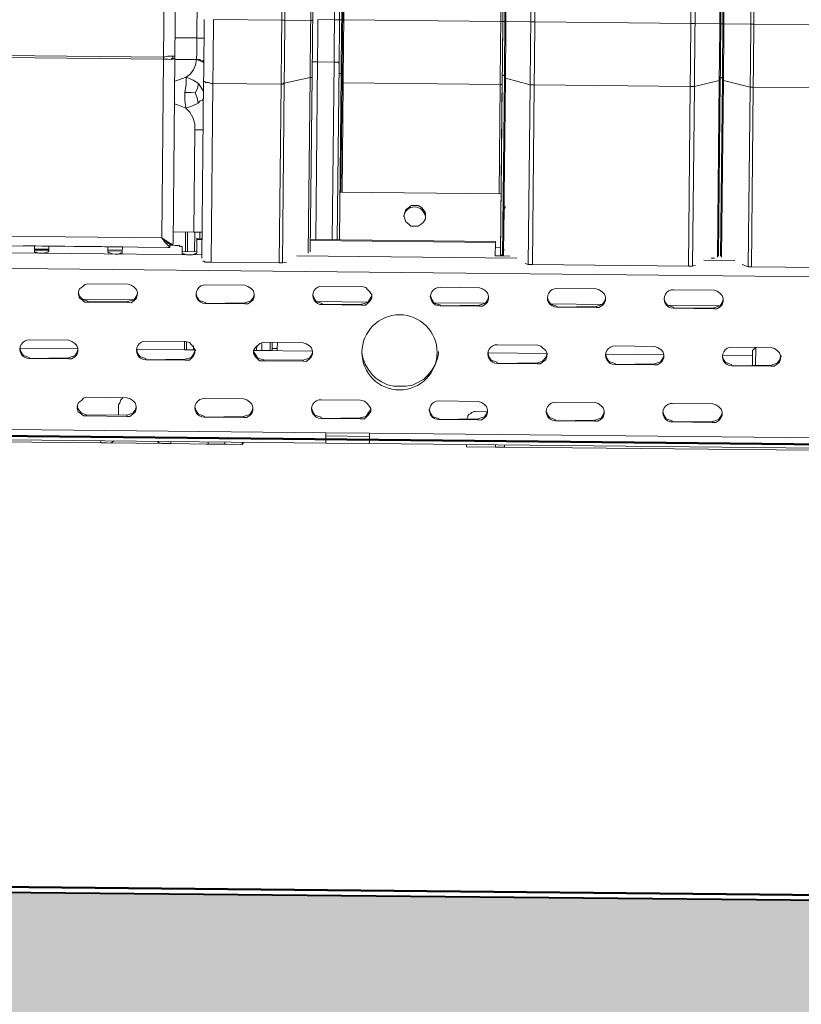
# Model space of a CAD drawing. Header units: metres. Extents: x 779 to 7046, y -512 to 9570.
# Tile 131 of 256: x 2477.44 to 2477.707, y -218.694 to -218.358. Entities that reach past the tile are written whole.
import ezdxf

# ---------------------------------------------------------------- set-up
doc = ezdxf.new("R2010")
doc.units = ezdxf.units.M
doc.linetypes.add('CIĄGłA', pattern=[0])
doc.layers.add('BK_Beton', color=2, linetype='Continuous', lineweight=15)
doc.layers.add('PDF _Geometria', color=7, linetype='Continuous')

# ---------------------------------------------------------------- blocks, each defined once
blk = doc.blocks.new('ADBLUE HELIX 6000')
at = {"layer": 'PDF _Geometria', "lineweight": 9}
for points in [[(72403.49, 10981.95), (72403.49, 10449.3), (72456.75, 10449.3), (72456.75, 10446.83), (72456.75, 10444.02), (72456.75, 10441.2), (72456.75, 10438.38), (72456.75, 10435.91), (72456.75, 10433.1), (72456.75, 10430.26), (72456.75, 10427.79), (72403.49, 10427.79), (72403.49, 10366.41), (72403.15, 10366.41), (72402.79, 10366.41), (72402.45, 10366.41), (72402.09, 10366.41), (72402.09, 10427.79), (72393.62, 10429.92), (72393.62, 10432.39), (72393.62, 10434.85), (72393.62, 10437.32), (72393.62, 10439.43), (72393.62, 10441.91), (72393.62, 10444.38), (72393.62, 10446.83), (72393.62, 10449.3), (72393.27, 10449.3), (72392.92, 10449.3), (72392.56, 10449.3), (72392.56, 10981.95)], [(72478.27, 10981.95), (72478.27, 10449.3), (72478.27, 10446.83), (72478.27, 10444.02), (72478.27, 10441.2), (72478.27, 10438.38), (72478.27, 10435.91), (72478.27, 10433.1), (72478.27, 10430.26), (72478.27, 10427.79), (72501.55, 10427.79), (72501.55, 10430.26), (72501.55, 10433.1), (72501.55, 10435.91), (72501.55, 10438.38), (72501.55, 10441.2), (72501.55, 10444.02), (72501.55, 10446.83), (72501.55, 10449.3), (72478.27, 10449.3), (72477.92, 10449.3), (72477.58, 10449.3), (72477.22, 10449.3), (72477.22, 10981.95)], [(72468.05, 10981.95), (72468.05, 10449.3), (72467.7, 10449.3), (72467.7, 10981.95)], [(72466.99, 10369.93), (72466.99, 10430.26), (72466.99, 10432.74), (72466.99, 10434.85), (72466.99, 10437.32), (72466.99, 10439.79), (72466.99, 10442.27), (72466.99, 10444.72), (72466.99, 10447.19), (72466.99, 10449.3), (72466.99, 10981.95), (72466.99, 10982.65), (72466.99, 10983.37), (72466.99, 10984.07), (72466.99, 10985.12), (72466.99, 10985.83), (72466.99, 10986.53), (72466.99, 10987.25), (72466.99, 10987.94), (72466.99, 12349.88)], [(72318.14, 10981.6), (72318.14, 10448.95), (72317.78, 10448.95), (72317.43, 10448.95), (72317.08, 10448.95), (72317.08, 10446.13), (72317.08, 10443.31), (72317.08, 10440.84), (72317.08, 10438.01), (72317.08, 10435.21), (72317.08, 10432.74), (72317.08, 10429.92), (72317.08, 10427.08), (72293.79, 10427.08), (72293.79, 10366.07), (72293.08, 10366.07), (72292.38, 10366.07), (72292.03, 10366.07), (72291.68, 10366.07), (72291.33, 10366.41), (72290.97, 10366.41)], [(72326.95, 10981.6), (72326.95, 10448.95), (72318.14, 10448.95), (72318.14, 10446.13), (72318.14, 10443.67), (72318.14, 10440.84), (72318.14, 10438.01), (72318.14, 10435.21), (72318.14, 10432.74), (72318.14, 10429.92), (72318.14, 10427.44), (72317.78, 10427.44), (72317.78, 10427.08), (72317.43, 10427.08), (72317.08, 10427.08), (72317.08, 10366.07), (72293.79, 10366.07)], [(72327.64, 10981.6), (72327.64, 10448.95), (72327.31, 10448.95), (72326.95, 10448.95), (72326.95, 10446.49), (72326.95, 10444.02), (72326.95, 10441.55), (72326.95, 10439.09), (72326.95, 10436.61), (72326.95, 10434.14), (72326.95, 10432.02), (72326.95, 10429.56), (72318.14, 10427.44), (72318.14, 10366.07), (72317.78, 10366.07), (72317.43, 10366.07), (72317.08, 10366.07)], [(72393.27, 11230.64), (72393.27, 10987.94), (72393.27, 10987.25), (72393.27, 10986.53), (72393.27, 10985.83), (72393.27, 10985.12), (72393.27, 10984.07), (72393.27, 10983.37), (72393.27, 10982.65), (72393.27, 10981.95), (72393.27, 10449.3), (72393.27, 10447.19), (72393.27, 10444.72), (72393.27, 10442.27), (72393.27, 10439.79), (72393.27, 10437.32), (72393.27, 10434.85), (72393.27, 10432.74), (72393.27, 10430.26), (72393.27, 10369.23), (72392.92, 10369.23), (72392.56, 10369.23), (72392.56, 10369.59), (72392.92, 10369.59)], [(72276.87, 10435.91), (72276.87, 10981.95), (72278.27, 10981.95), (72279.68, 10981.95), (72280.74, 10981.6), (72280.74, 10436.27)], [(72290.61, 10448.95), (72290.61, 10446.49), (72290.61, 10443.67), (72290.61, 10441.2), (72290.61, 10438.38), (72290.61, 10435.91), (72290.61, 10433.1), (72290.61, 10430.6), (72290.61, 10427.79), (72290.97, 10427.79), (72291.33, 10427.44), (72291.68, 10427.44), (72292.03, 10427.44), (72292.38, 10427.44), (72293.08, 10427.08), (72293.79, 10427.08), (72293.79, 10429.92), (72293.79, 10432.74), (72293.79, 10435.21), (72293.79, 10438.01), (72293.79, 10440.84), (72293.79, 10443.31), (72293.79, 10446.13), (72293.79, 10448.95), (72317.08, 10448.95), (72317.08, 10981.6)], [(72468.05, 10369.59), (72468.05, 10429.92), (72467.7, 10430.26), (72467.7, 10432.74), (72467.7, 10435.21), (72467.7, 10437.32), (72467.7, 10439.79), (72467.7, 10442.27), (72467.7, 10444.72), (72467.7, 10447.19), (72467.7, 10449.3), (72467.34, 10449.3), (72466.99, 10449.3), (72466.64, 10449.3), (72466.64, 10446.83), (72466.64, 10444.38), (72466.64, 10441.91), (72466.64, 10439.43), (72466.64, 10437.32), (72466.64, 10434.85), (72466.64, 10432.39), (72466.64, 10429.92), (72458.18, 10427.79), (72458.18, 10366.41), (72457.82, 10366.41), (72457.46, 10366.41), (72457.1, 10366.41), (72456.75, 10366.41), (72456.75, 10427.79), (72457.1, 10427.79), (72457.46, 10427.79), (72457.82, 10427.79), (72458.18, 10427.79), (72458.18, 10430.6), (72458.18, 10433.1), (72458.18, 10435.91), (72458.18, 10438.73), (72458.18, 10441.2), (72458.18, 10444.02), (72458.18, 10446.83), (72458.18, 10449.3), (72466.64, 10449.3), (72466.64, 10981.95)], [(72458.18, 10981.95), (72458.18, 10449.3), (72457.82, 10449.3), (72457.46, 10449.3), (72457.1, 10449.3), (72456.75, 10449.3), (72456.75, 10981.95)], [(72402.09, 10981.95), (72402.09, 10449.3), (72393.62, 10449.3), (72393.62, 10981.95)], [(72392.56, 10883.88), (72392.56, 10862.38), (72390.81, 10862.38), (72390.81, 10844.39), (72392.56, 10844.39), (72392.56, 10449.3), (72392.56, 10447.19), (72392.56, 10444.72), (72392.56, 10442.27), (72392.56, 10440.13), (72392.56, 10437.68), (72392.56, 10435.21), (72392.56, 10433.1), (72392.56, 10430.6), (72392.56, 10369.23)], [(72338.25, 10791.82), (72338.25, 10449.3), (72391.85, 10449.3), (72391.85, 10844.39)], [(72392.56, 10844.39), (72392.56, 10449.3), (72392.2, 10449.3), (72391.85, 10449.3), (72391.85, 10446.83), (72391.85, 10444.02), (72391.85, 10441.2), (72391.85, 10438.73), (72391.85, 10435.91), (72391.85, 10433.1), (72391.85, 10430.6), (72391.85, 10427.79), (72391.85, 10390.4)], [(72335.07, 10794.64), (72335.07, 10449.3), (72329.43, 10449.3), (72329.43, 10447.54), (72329.43, 10445.78), (72329.43, 10444.02), (72329.43, 10442.27), (72329.43, 10440.48), (72329.43, 10438.38), (72329.43, 10436.61), (72329.43, 10434.85), (72329.43, 10374.18)], [(72336.82, 10793.24), (72336.82, 10449.3), (72337.18, 10449.3), (72337.53, 10449.3), (72337.89, 10449.3), (72337.89, 10792.18)], [(72337.53, 10374.18), (72337.53, 10430.6), (72337.53, 10433.1), (72337.53, 10435.21), (72337.53, 10437.68), (72337.53, 10440.13), (72337.53, 10442.27), (72337.53, 10444.72), (72337.53, 10447.19), (72337.53, 10449.3), (72337.53, 10792.18)], [(72290.61, 10434.49), (72290.27, 10434.85), (72289.56, 10434.85), (72289.21, 10435.21), (72288.52, 10435.21), (72288.15, 10435.21), (72288.15, 10437.68), (72288.15, 10440.13), (72288.15, 10442.6), (72288.15, 10468.35), (72288.15, 10470.83), (72288.15, 10473.65), (72288.15, 10475.77), (72288.15, 10476.12), (72287.81, 10477.88), (72287.09, 10479.29), (72286.04, 10480.7), (72284.62, 10481.76), (72286.73, 10482.47), (72288.85, 10483.87), (72289.56, 10484.59), (72290.27, 10485.3), (72290.61, 10485.99)], [(72327.64, 10448.95), (72327.64, 10446.49), (72327.64, 10444.02), (72327.64, 10441.91), (72327.64, 10439.43), (72327.64, 10436.96), (72327.64, 10434.49), (72327.64, 10432.02), (72327.64, 10429.92), (72327.64, 10429.56), (72327.31, 10429.56), (72326.95, 10429.56), (72326.95, 10369.59)], [(72336.82, 10434.49), (72336.82, 10436.27), (72336.82, 10438.38), (72336.82, 10440.13), (72336.82, 10441.91), (72336.82, 10443.67), (72336.82, 10445.78), (72336.82, 10447.54), (72336.82, 10449.3), (72336.46, 10449.3), (72336.13, 10449.3), (72335.77, 10449.3), (72335.42, 10449.3), (72335.07, 10449.3), (72335.07, 10447.54), (72335.07, 10445.78), (72335.07, 10444.02), (72335.07, 10442.27), (72335.07, 10440.48), (72335.07, 10438.38), (72335.07, 10436.61), (72335.07, 10434.85), (72335.42, 10434.85), (72335.77, 10434.85), (72336.13, 10434.85), (72336.46, 10434.85), (72336.82, 10434.49), (72336.82, 10374.18)], [(72338.25, 10390.4), (72338.25, 10427.79), (72338.25, 10430.6), (72338.25, 10433.1), (72338.25, 10435.91), (72338.25, 10438.73), (72338.25, 10441.2), (72338.25, 10444.02), (72338.25, 10446.83), (72338.25, 10449.3), (72337.89, 10449.3), (72337.89, 10446.83), (72337.89, 10444.02), (72337.89, 10441.2), (72337.89, 10438.73), (72337.89, 10435.91), (72337.89, 10433.43), (72337.89, 10430.6), (72337.89, 10428.13), (72337.89, 10427.79), (72338.25, 10427.79), (72391.85, 10427.79), (72392.2, 10427.79), (72392.56, 10427.79), (72392.56, 10428.13), (72392.56, 10430.6), (72392.56, 10433.43), (72392.56, 10435.91), (72392.56, 10438.73), (72392.56, 10441.2), (72392.56, 10444.02), (72392.56, 10446.83), (72392.56, 10449.3), (72392.56, 10447.19), (72392.56, 10444.72), (72392.56, 10442.6), (72392.56, 10440.13), (72392.56, 10438.01), (72392.56, 10435.55), (72392.56, 10433.43), (72392.56, 10430.96), (72392.92, 10430.96), (72393.27, 10430.6)], [(72392.56, 10449.3), (72392.56, 10449.3)], [(72392.56, 10449.3), (72392.56, 10449.3)], [(72504.75, 10449.3), (72504.75, 10446.83), (72504.75, 10444.02), (72504.75, 10441.55), (72504.75, 10438.73), (72504.75, 10436.27), (72504.75, 10433.78), (72504.75, 10430.96), (72504.75, 10428.49), (72504.75, 10428.13), (72504.39, 10428.13), (72504.03, 10428.13), (72503.68, 10427.79), (72503.32, 10427.79), (72502.61, 10427.79), (72502.26, 10427.79), (72501.55, 10427.79), (72501.55, 10366.41), (72478.27, 10366.41)], [(72280.74, 10442.6), (72288.15, 10442.6), (72288.52, 10442.6), (72289.21, 10442.6), (72289.56, 10442.6), (72290.27, 10442.6), (72290.61, 10442.6)], [(72280.03, 10435.55), (72279.68, 10435.55), (72278.99, 10435.21), (72277.92, 10435.21), (72276.87, 10435.21), (71660.98, 10435.21), (71659.57, 10435.21), (71658.16, 10435.21), (71657.45, 10435.55), (71657.1, 10435.55), (71657.1, 10372.06), (71657.8, 10372.06), (71658.16, 10372.06), (71658.51, 10372.41), (71658.85, 10372.41), (71659.93, 10373.13), (71660.27, 10373.46)], [(72277.92, 10373.46), (72278.63, 10372.77), (72279.35, 10372.41), (72279.68, 10372.06), (72280.03, 10372.06), (72280.39, 10372.06), (72280.74, 10372.06), (72280.74, 10435.55), (72280.74, 10436.27), (72279.68, 10436.27), (72278.27, 10436.27), (72276.87, 10435.91), (71660.98, 10435.91), (71660.98, 10435.55), (71660.98, 10435.21), (71660.98, 10374.18), (71660.62, 10373.82), (71659.21, 10373.13), (71658.16, 10372.41), (71657.45, 10372.06), (71657.8, 10372.06), (71657.45, 10372.06)], [(72280.03, 10436.27), (72280.03, 10435.55), (72280.74, 10435.55), (72279.68, 10435.21), (72278.27, 10435.21), (72276.87, 10435.21), (72276.87, 10435.55), (72276.87, 10435.91), (72277.21, 10435.91)], [(72277.56, 10435.21), (72276.87, 10435.21), (72276.87, 10374.18), (72278.63, 10373.13), (72279.68, 10372.41), (72280.39, 10372.06), (72280.74, 10372.06), (72280.03, 10372.06)], [(72288.15, 10435.21), (72280.74, 10435.21)], [(72290.61, 10434.14), (72290.27, 10434.49), (72289.21, 10434.85), (72288.15, 10435.21), (72287.81, 10433.43), (72287.09, 10431.66), (72286.04, 10430.26), (72284.62, 10429.2), (72287.09, 10428.13), (72288.85, 10427.08), (72288.52, 10425.33), (72287.81, 10423.91), (72288.52, 10422.14), (72288.85, 10420.39), (72289.56, 10421.1), (72290.27, 10421.43), (72290.61, 10422.14)], [(72288.15, 10435.21), (72288.15, 10435.21)], [(72327.64, 10434.49), (72327.64, 10434.85), (72328, 10434.85), (72328.36, 10434.85), (72328.72, 10434.85), (72329.07, 10434.85), (72329.43, 10434.85), (72335.07, 10434.85), (72335.07, 10374.18)], [(72280.74, 10427.79), (72281.82, 10428.13), (72284.62, 10429.2), (72284.62, 10426.74), (72284.27, 10423.91), (72286.38, 10423.91), (72287.81, 10423.91)], [(72327.64, 10429.92), (72327.64, 10369.93)], [(72336.82, 10430.96), (72337.18, 10430.96), (72337.53, 10430.96), (72337.53, 10430.6)], [(72392.56, 10428.13), (72392.56, 10390.4), (72337.53, 10390.4)], [(72337.53, 10428.13), (72337.89, 10428.13), (72337.89, 10390.4)], [(72392.56, 10430.96), (72392.56, 10369.93), (72392.56, 10369.59), (72392.92, 10369.59), (72393.27, 10369.59)], [(72392.56, 10430.6), (72392.56, 10430.6)], [(72392.56, 10428.13), (72392.56, 10428.13)], [(72393.27, 10430.26), (72393.27, 10429.92), (72393.62, 10429.92), (72393.62, 10369.23), (72395.74, 10369.23)], [(72466.99, 10430.26), (72466.99, 10429.92), (72466.64, 10429.92), (72466.64, 10369.59)], [(72466.99, 10430.6), (72467.34, 10430.96), (72467.7, 10430.96)], [(72467.7, 10430.26), (72467.7, 10369.93)], [(72288.85, 10427.08), (72289.56, 10426.02), (72290.27, 10424.96), (72290.61, 10424.26)], [(72290.61, 10427.79), (72290.61, 10367.47)], [(72284.27, 10423.91), (72284.27, 10421.43), (72284.62, 10418.62), (72281.82, 10419.67), (72280.74, 10420.03)], [(72290.61, 10376.28), (72290.27, 10376.28), (72289.91, 10376.28), (72289.56, 10376.28), (72288.85, 10376.28), (72288.52, 10376.28), (72287.81, 10376.28), (72287.81, 10411.22), (72287.81, 10413.33), (72287.09, 10415.44), (72286.04, 10417.21), (72284.62, 10418.62), (72286.73, 10419.32), (72288.85, 10420.39)], [(72287.81, 10411.22), (72288.85, 10411.22), (72289.91, 10411.22), (72290.61, 10411.22)], [(72393.62, 10371.35), (72393.62, 10385.1), (72393.98, 10385.81), (72393.98, 10386.17)], [(72393.62, 10385.1), (72393.62, 10385.1)], [(72280.74, 10376.28), (72287.81, 10376.28)], [(72284.98, 10376.28), (72284.98, 10369.59)], [(72285.68, 10376.28), (72285.68, 10369.59)], [(72288.15, 10376.28), (72288.15, 10369.59)], [(72289.91, 10376.28), (72289.91, 10374.18)], [(72501.55, 10363.24), (71656.04, 10363.24)], [(72233.83, 10371), (72233.83, 10371)], [(72253.93, 10371), (72253.93, 10371)], [(72277.56, 10373.46), (72278.27, 10373.13), (72278.99, 10372.41), (72279.68, 10372.06), (72280.03, 10372.06), (72280.39, 10372.06)], [(72278.27, 10371), (72278.63, 10371), (72278.99, 10371), (72279.35, 10371), (72279.68, 10371), (72279.68, 10372.06), (72279.68, 10371)], [(72290.61, 10374.18), (72288.85, 10374.18), (72288.85, 10373.82), (72288.85, 10369.23), (72288.52, 10368.88), (72288.15, 10368.88), (72287.44, 10368.54), (72286.38, 10368.54), (72285.34, 10368.54), (72284.62, 10368.88), (72283.91, 10368.88), (72283.91, 10369.23), (72283.91, 10371), (72283.91, 10371.35), (72283.57, 10371.35), (72283.21, 10371.35), (72282.86, 10371.71), (72282.52, 10371.71), (72281.82, 10371.71), (72281.44, 10371.71), (72280.74, 10371.71), (72279.68, 10371.71)], [(72279.68, 10372.06), (72279.68, 10372.06)], [(72279.68, 10371), (72279.68, 10371)], [(72279.68, 10371), (72279.68, 10371)], [(72280.03, 10372.06), (72280.03, 10372.06)], [(72280.74, 10372.06), (72280.74, 10372.06)], [(72280.74, 10372.06), (72280.74, 10372.06)], [(72288.85, 10373.82), (72290.61, 10373.82)], [(72393.98, 10371.35), (72393.62, 10371.35), (72393.62, 10371), (72393.62, 10370.66), (72393.62, 10370.29), (72393.62, 10369.93), (72393.62, 10369.59), (72393.62, 10369.23), (72390.81, 10369.23), (72390.81, 10373.82), (72390.81, 10374.18), (72327.64, 10374.18)], [(72327.64, 10373.82), (72390.81, 10373.82)], [(72392.56, 10372.06), (72390.81, 10372.06)], [(71656.39, 10368.54), (72290.61, 10368.54)], [(72238.4, 10369.59), (72233.49, 10369.59)], [(72233.83, 10369.93), (72238.4, 10369.93)], [(72238.4, 10369.93), (72233.83, 10369.93)], [(72233.83, 10369.93), (72233.83, 10369.93)], [(72263.46, 10369.59), (72258.51, 10369.59)], [(72288.85, 10369.59), (72283.91, 10369.59)], [(72323.07, 10368.54), (72398.2, 10368.54)], [(72462.06, 10368.54), (72472.63, 10368.54)], [(72464.53, 10369.23), (72465.59, 10369.23)], [(72465.59, 10369.23), (72465.59, 10369.23)], [(72318.14, 10366.07), (72319.55, 10366.41)], [(72401.02, 10366.77), (72402.09, 10366.41)], [(72403.49, 10366.41), (72456.75, 10366.41)], [(72458.18, 10366.41), (72459.23, 10366.77)], [(72475.1, 10367.13), (72477.22, 10366.41)], [(72248.65, 10355.12), (72249.01, 10354.07), (72250.04, 10353.01), (72250.76, 10352.67), (72251.83, 10352.31), (72251.83, 10351.97)], [(72268.74, 10355.12), (72268.39, 10354.07), (72267.68, 10353.01), (72266.64, 10352.67), (72265.56, 10352.31), (72265.56, 10351.97)], [(72308.61, 10355.12), (72308.26, 10354.07), (72307.55, 10353.01), (72306.48, 10352.67), (72305.43, 10352.31), (72305.43, 10351.97)], [(72348.81, 10355.12), (72348.11, 10354.07), (72347.42, 10353.01), (72346.71, 10352.67), (72345.3, 10352.31), (72345.3, 10351.97)], [(72388.68, 10355.12), (72388.33, 10354.07), (72387.64, 10353.01), (72386.57, 10352.67), (72385.5, 10352.31), (72385.5, 10351.97)], [(72428.55, 10355.12), (72428.19, 10354.07), (72427.48, 10353.01), (72426.42, 10352.67), (72425.37, 10352.31), (72425.37, 10351.97)], [(72468.76, 10355.12), (72468.4, 10354.07), (72467.7, 10353.01), (72466.64, 10352.67), (72465.59, 10352.31), (72465.59, 10351.97)], [(72250.04, 10353.01), (72267.34, 10353.01)], [(72251.83, 10352.31), (72265.56, 10352.31)], [(72330.11, 10353.01), (72347.06, 10353.01)], [(72370.33, 10353.01), (72387.28, 10353.01)], [(72410.19, 10353.01), (72427.13, 10353.01)], [(72450.06, 10353.01), (72467.34, 10353.01)], [(72284.98, 10338.9), (72284.98, 10336.09), (72285.34, 10336.09), (72285.68, 10336.09)], [(72285.68, 10338.9), (72285.68, 10336.09), (72288.15, 10336.09), (72288.52, 10336.09)], [(72288.15, 10337.49), (72288.15, 10336.09)], [(72309.66, 10337.84), (72309.66, 10336.09), (72310.02, 10336.09), (72310.38, 10336.09), (72310.73, 10336.09), (72311.08, 10336.09), (72311.44, 10336.09), (72314.25, 10336.09), (72314.6, 10336.09), (72314.96, 10336.09)], [(72311.44, 10338.54), (72311.44, 10336.09)], [(72314.25, 10338.9), (72314.25, 10336.09)], [(72314.96, 10338.9), (72314.96, 10336.09), (72314.96, 10336.43), (72314.96, 10336.79), (72315.65, 10336.79), (72316.01, 10336.79), (72316.37, 10336.79), (72316.72, 10336.79), (72316.72, 10338.9)], [(72480.05, 10332.91), (72480.05, 10333.62), (72480.05, 10335.02), (72480.05, 10336.43), (72480.05, 10337.49), (72480.05, 10338.2), (72480.05, 10338.9), (72478.97, 10337.84), (72478.97, 10337.15), (72478.97, 10336.43), (72478.97, 10335.02), (72478.97, 10333.97), (72478.97, 10332.91)], [(72312.12, 10332.55), (72312.12, 10332.91), (72310.73, 10333.26), (72310.02, 10333.62), (72309.31, 10334.66), (72308.61, 10335.73), (72308.61, 10336.09), (72328.72, 10336.09), (72328.72, 10335.73), (72328.36, 10334.66), (72327.64, 10333.62), (72326.6, 10333.26), (72325.54, 10332.91), (72325.54, 10332.55)], [(72309.31, 10336.09), (72309.66, 10336.09), (72308.61, 10336.09)], [(72316.72, 10336.79), (72316.72, 10336.43), (72316.72, 10336.09)], [(72371.75, 10336.43), (72371.75, 10335.73), (72371.39, 10333.97), (72370.69, 10331.84), (72369.64, 10330.09), (72368.22, 10328.32), (72366.8, 10326.91), (72365.05, 10325.85), (72362.94, 10324.81), (72360.81, 10324.44), (72358.7, 10324.44), (72356.59, 10324.44), (72354.46, 10324.81), (72352.35, 10325.85), (72350.6, 10326.91), (72349.17, 10328.32), (72347.77, 10330.09), (72346.71, 10331.84), (72345.99, 10333.97), (72345.63, 10335.73), (72345.63, 10336.43)], [(72488.86, 10336.09), (72488.5, 10335.73), (72488.16, 10334.66), (72487.44, 10333.62), (72486.39, 10333.26), (72485.33, 10332.91), (72485.33, 10332.55)], [(72312.12, 10332.91), (72325.54, 10332.91)], [(72262.75, 10313.49), (72262.75, 10315.99), (72262.75, 10317.03), (72263.1, 10317.74), (72263.46, 10318.79), (72264.16, 10319.5)], [(72248.65, 10316.32), (72249.01, 10315.28), (72250.04, 10314.21), (72250.76, 10313.85), (72251.83, 10313.49), (72251.83, 10313.14)], [(72268.74, 10316.32), (72268.39, 10315.28), (72267.68, 10314.21), (72266.64, 10313.85), (72265.56, 10313.49), (72265.56, 10313.14)], [(72308.61, 10316.32), (72308.26, 10315.28), (72307.55, 10314.21), (72306.48, 10313.85), (72305.43, 10313.49), (72305.43, 10313.14)], [(72348.81, 10316.32), (72348.11, 10315.28), (72347.42, 10314.21), (72346.71, 10313.85), (72345.3, 10313.49), (72345.3, 10313.14)], [(72388.68, 10315.99), (72384.46, 10315.99), (72384.1, 10315.99), (72383.38, 10315.63), (72383.03, 10315.28), (72382.33, 10314.92), (72381.98, 10314.56), (72381.98, 10314.21), (72381.62, 10313.49)], [(72388.68, 10316.32), (72388.33, 10315.28), (72387.64, 10314.21), (72386.57, 10313.85), (72385.5, 10313.49), (72385.5, 10313.14)], [(72428.55, 10316.32), (72428.19, 10315.28), (72427.48, 10314.21), (72426.42, 10313.85), (72425.37, 10313.49), (72425.37, 10313.14)], [(72468.76, 10316.32), (72468.4, 10315.28), (72467.7, 10314.21), (72466.64, 10313.85), (72465.59, 10313.49), (72465.59, 10313.14)], [(72251.83, 10313.49), (72265.56, 10313.49)], [(72348.46, 10308.22), (72333.63, 10308.22)], [(72333.63, 10308.22), (72333.63, 10308.22)], [(72333.63, 10307.15), (72348.46, 10307.15)], [(72501.55, 10308.22), (72348.46, 10308.22), (72348.46, 10307.15), (72348.46, 10306.46), (72348.46, 10305.75), (72348.46, 10305.39), (72348.46, 10305.04), (72348.46, 10304.68), (72501.55, 10304.68), (72501.55, 10303.97), (72504.03, 10303.97), (72504.03, 10308.93), (72504.03, 10307.86), (72503.68, 10307.15), (72503.32, 10306.1), (72502.61, 10305.39), (72501.91, 10304.68), (72500.85, 10304.32), (72500.14, 10303.97), (72499.09, 10303.97), (72394.67, 10303.97), (72394.67, 10304.68)], [(72348.46, 10308.22), (72348.46, 10308.22)], [(72178.09, 10304.68), (72177.75, 10304.32), (72176.68, 10303.97), (72175.97, 10303.97), (72173.86, 10303.97), (72197.85, 10303.97), (72256.75, 10303.97), (72280.74, 10303.97), (72293.43, 10303.97), (72294.5, 10303.97), (72295.21, 10303.97), (72296.26, 10303.97), (72296.97, 10303.97), (72297.67, 10303.97), (72298.38, 10303.97), (72298.73, 10303.97), (72299.08, 10303.97), (72299.08, 10304.68)], [(72256.75, 10304.68), (72256.75, 10303.97), (72258.86, 10303.97), (72259.94, 10303.97), (72260.65, 10304.32), (72261.35, 10304.68)], [(72280.74, 10304.68), (72280.74, 10303.97), (72278.27, 10303.97), (72277.56, 10303.97), (72276.51, 10304.32), (72276.16, 10304.68)], [(72299.8, 10303.97), (72295.55, 10303.97), (72295.21, 10303.97), (72294.5, 10303.97), (72294.14, 10303.97), (72293.43, 10303.97), (72293.08, 10303.97), (72292.74, 10303.97)], [(72292.74, 10303.97), (72292.74, 10303.97)], [(72293.43, 10304.68), (72293.43, 10303.97)], [(72295.55, 10303.97), (72295.55, 10303.97)], [(72305.08, 10304.68), (72305.08, 10303.97), (72299.08, 10303.97)], [(72299.8, 10303.97), (72299.8, 10303.97)], [(72299.8, 10303.97), (72299.8, 10303.97)], [(72304.38, 10303.97), (72302.25, 10303.97)], [(72302.25, 10303.97), (72302.25, 10303.97)], [(72304.38, 10303.97), (72304.38, 10303.97)], [(72305.08, 10303.97), (72305.43, 10304.32), (72305.43, 10304.68)], [(72348.46, 10304.68), (72333.63, 10304.68)], [(72391.5, 10304.68), (72391.5, 10304.32), (72391.5, 10303.97), (72381.62, 10303.97), (72381.62, 10304.32), (72381.62, 10304.68)], [(72394.67, 10303.97), (72391.5, 10303.97)]]:
    blk.add_lwpolyline(points, dxfattribs=at)
for points in [[(72403.49, 10449.3), (72403.49, 10446.83), (72403.49, 10444.02), (72403.49, 10441.2), (72403.49, 10438.38), (72403.49, 10435.91), (72403.49, 10433.1), (72403.49, 10430.26), (72403.49, 10427.79), (72403.15, 10427.79), (72402.79, 10427.79), (72402.45, 10427.79), (72402.09, 10427.79), (72402.09, 10430.6), (72402.09, 10433.1), (72402.09, 10435.91), (72402.09, 10438.73), (72402.09, 10441.2), (72402.09, 10444.02), (72402.09, 10446.83), (72402.09, 10449.3), (72402.45, 10449.3), (72402.79, 10449.3), (72403.15, 10449.3)], [(72468.05, 10429.92), (72468.05, 10432.39), (72468.05, 10434.85), (72468.05, 10437.32), (72468.05, 10439.79), (72468.05, 10442.27), (72468.05, 10444.72), (72468.05, 10447.19), (72468.05, 10449.3), (72477.22, 10449.3), (72477.22, 10446.83), (72477.22, 10444.02), (72477.22, 10441.2), (72477.22, 10438.73), (72477.22, 10435.91), (72477.22, 10433.1), (72477.22, 10430.6), (72477.22, 10427.79), (72477.58, 10427.79), (72477.92, 10427.79), (72478.27, 10427.79), (72478.27, 10366.41), (72477.92, 10366.41), (72477.58, 10366.41), (72477.22, 10366.41), (72477.22, 10427.79)], [(72363.29, 10379.12), (72364.33, 10379.12), (72365.4, 10379.82), (72366.12, 10380.53), (72366.8, 10381.59), (72366.8, 10382.64), (72366.8, 10383.7), (72366.12, 10384.74), (72365.4, 10385.46), (72364.33, 10386.17), (72363.29, 10386.17), (72361.88, 10386.17), (72361.16, 10385.46), (72360.11, 10384.74), (72359.77, 10383.7), (72359.41, 10382.64), (72359.77, 10381.59), (72360.11, 10380.53), (72361.16, 10379.82), (72361.88, 10379.12)], [(71658.16, 10371), (71658.51, 10371.35), (71659.21, 10372.06), (71659.93, 10372.77), (71660.98, 10374.18), (72276.87, 10374.18), (72277.92, 10372.77), (72278.63, 10372.06), (72279.35, 10371.35), (72279.68, 10371)], [(72233.83, 10371), (72232.78, 10371), (72231.35, 10371), (72230.66, 10371), (72229.95, 10371), (72229.6, 10371), (72229.95, 10371), (72230.66, 10371), (72231.35, 10371), (72232.78, 10371)], [(72238.4, 10369.23), (72238.06, 10368.88), (72237.69, 10368.88), (72236.65, 10368.54), (72235.94, 10368.54), (72234.88, 10368.54), (72234.17, 10368.88), (72233.49, 10368.88), (72233.49, 10369.23), (72233.49, 10371), (72238.4, 10371)], [(72253.93, 10371), (72233.83, 10371)], [(72253.93, 10371), (72255.34, 10371), (72256.39, 10371), (72257.47, 10371), (72257.82, 10371), (72258.18, 10371), (72257.82, 10371), (72257.47, 10371), (72256.39, 10371), (72255.34, 10371)], [(72263.46, 10369.23), (72263.46, 10368.88), (72262.75, 10368.88), (72262.04, 10368.54), (72261, 10368.54), (72260.28, 10368.54), (72259.22, 10368.88), (72258.86, 10368.88), (72258.51, 10369.23), (72258.51, 10371), (72263.46, 10371)], [(72233.49, 10369.93), (72238.4, 10369.93)], [(72233.83, 10369.93), (72233.49, 10369.93)], [(72258.51, 10369.93), (72263.46, 10369.93)], [(72251.83, 10351.97), (72250.76, 10351.97), (72250.04, 10352.67), (72249.01, 10353.36), (72248.65, 10354.42), (72248.65, 10355.48), (72249.01, 10356.54), (72250.04, 10357.24), (72250.76, 10357.96), (72251.83, 10358.31), (72265.56, 10358.31), (72266.64, 10357.96), (72267.68, 10357.24), (72268.39, 10356.54), (72268.74, 10355.48), (72268.74, 10354.42), (72268.39, 10353.36), (72267.68, 10352.67), (72266.64, 10351.97), (72265.56, 10351.97)], [(72325.54, 10332.55), (72312.12, 10332.55), (72310.73, 10332.55), (72310.02, 10333.26), (72309.31, 10333.97), (72308.61, 10335.02), (72308.61, 10336.09), (72309.31, 10337.15), (72310.02, 10337.84), (72310.73, 10338.54), (72312.12, 10338.9), (72325.54, 10338.9), (72326.6, 10338.54), (72327.64, 10337.84), (72328.36, 10337.15), (72328.72, 10336.09), (72328.72, 10335.02), (72328.36, 10333.97), (72327.64, 10333.26), (72326.6, 10332.55)], [(72251.83, 10313.14), (72250.76, 10313.14), (72250.04, 10313.85), (72249.01, 10314.56), (72248.65, 10315.63), (72248.65, 10316.67), (72249.01, 10317.74), (72250.04, 10318.44), (72250.76, 10319.16), (72251.83, 10319.5), (72265.56, 10319.5), (72266.64, 10319.16), (72267.68, 10318.44), (72268.39, 10317.74), (72268.74, 10316.67), (72268.74, 10315.63), (72268.39, 10314.56), (72267.68, 10313.85), (72266.64, 10313.14), (72265.56, 10313.14)], [(72333.63, 10304.68), (72333.63, 10305.04), (72333.63, 10305.39), (72333.63, 10305.75), (72333.63, 10306.46), (72333.63, 10307.15), (72333.63, 10308.22), (72128.72, 10308.22), (72128.72, 10307.15), (72128.72, 10306.46), (72128.72, 10305.75), (72128.72, 10305.39), (72128.72, 10305.04), (72128.72, 10304.68)]]:
    blk.add_lwpolyline(points, close=True, dxfattribs=at)
for points in [[(72305.43, 10352.31), (72292.03, 10351.97, -1.02845), (72292.03, 10358.31), (72305.43, 10358.31), (72306.48, 10357.96), (72307.55, 10357.24), (72308.26, 10356.54), (72308.61, 10355.48), (72308.61, 10354.42), (72308.26, 10353.36), (72307.55, 10352.67), (72306.48, 10351.97), (72305.43, 10351.97), (72292.03, 10351.97), (72292.03, 10352.31), (72290.97, 10352.67), (72289.91, 10353.01), (72289.21, 10354.07), (72288.85, 10355.12)], [(72345.3, 10352.31), (72331.9, 10351.97, -1.02845), (72331.9, 10358.31), (72345.3, 10358.31), (72346.71, 10357.96), (72347.42, 10357.24), (72348.11, 10356.54), (72348.81, 10355.48), (72348.81, 10354.42), (72348.11, 10353.36), (72347.42, 10352.67), (72346.71, 10351.97), (72345.3, 10351.97), (72331.9, 10351.97), (72331.9, 10352.31), (72330.83, 10352.67), (72329.78, 10353.01), (72329.07, 10354.07), (72328.72, 10355.12)], [(72385.5, 10352.31), (72372.11, 10351.97, -1.02845), (72372.11, 10358.31), (72385.5, 10358.31), (72386.57, 10357.96), (72387.64, 10357.24), (72388.33, 10356.54), (72388.68, 10355.48), (72388.68, 10354.42), (72388.33, 10353.36), (72387.64, 10352.67), (72386.57, 10351.97), (72385.5, 10351.97), (72372.11, 10351.97), (72372.11, 10352.31), (72370.69, 10352.67), (72369.98, 10353.01), (72369.27, 10354.07), (72368.94, 10355.12), (72368.59, 10355.12)], [(72425.37, 10352.31), (72411.96, 10351.97, -1.020886), (72411.96, 10358.31), (72425.37, 10358.31), (72426.42, 10357.96), (72427.48, 10357.24), (72428.19, 10356.54), (72428.55, 10355.48), (72428.55, 10354.42), (72428.19, 10353.36), (72427.48, 10352.67), (72426.42, 10351.97), (72425.37, 10351.97), (72411.96, 10351.97), (72411.96, 10352.31), (72410.9, 10352.67), (72409.85, 10353.01), (72409.14, 10354.07), (72408.8, 10355.12)], [(72465.59, 10352.31), (72451.81, 10351.97, -1.024668), (72451.81, 10358.31), (72465.59, 10358.31), (72466.64, 10357.96), (72467.7, 10357.24), (72468.4, 10356.54), (72468.76, 10355.48), (72468.76, 10354.42), (72468.4, 10353.36), (72467.7, 10352.67), (72466.64, 10351.97), (72465.59, 10351.97), (72451.81, 10351.97), (72451.81, 10352.31), (72450.76, 10352.67), (72449.71, 10353.01), (72449.01, 10354.07), (72448.65, 10355.12)], [(72245.47, 10332.91), (72232.06, 10332.55, -1.025089), (72232.06, 10338.9), (72245.47, 10338.9), (72246.51, 10338.54), (72247.58, 10337.84), (72248.29, 10337.15), (72248.65, 10336.09), (72248.65, 10335.02), (72248.29, 10333.97), (72247.58, 10333.26), (72246.51, 10332.55), (72245.47, 10332.55), (72232.06, 10332.55), (72232.06, 10332.91), (72230.99, 10333.26), (72229.95, 10333.62), (72229.24, 10334.66), (72228.88, 10335.73), (72228.88, 10336.09), (72248.65, 10336.09), (72248.65, 10335.73), (72248.29, 10334.66), (72247.58, 10333.62), (72246.51, 10333.26), (72245.47, 10332.91), (72245.47, 10332.91)], [(72285.34, 10332.91), (72271.91, 10332.55, -1.025089), (72271.91, 10338.9), (72285.34, 10338.9), (72286.73, 10338.54), (72287.44, 10337.84), (72288.15, 10337.15), (72288.52, 10336.09), (72288.52, 10335.02), (72288.15, 10333.97), (72287.44, 10333.26), (72286.73, 10332.55), (72285.34, 10332.55), (72271.91, 10332.55), (72271.91, 10332.91), (72270.86, 10333.26), (72269.81, 10333.62), (72269.1, 10334.66), (72268.74, 10335.73), (72268.74, 10336.09), (72288.85, 10336.09), (72288.52, 10335.73), (72288.15, 10334.66), (72287.44, 10333.62), (72286.73, 10333.26), (72285.34, 10332.91), (72285.34, 10332.91)], [(72405.6, 10332.91), (72391.85, 10332.55, -1.025042), (72391.85, 10338.9), (72405.6, 10338.9), (72406.67, 10338.54), (72407.38, 10337.84), (72408.44, 10337.15), (72408.8, 10336.09), (72408.8, 10335.02), (72408.44, 10333.97), (72407.38, 10333.26), (72406.67, 10332.55), (72405.6, 10332.55), (72391.85, 10332.55), (72391.85, 10332.91), (72390.81, 10333.26), (72389.73, 10333.62), (72389.03, 10334.66), (72388.68, 10335.73), (72388.68, 10336.09), (72408.8, 10336.09), (72408.8, 10335.73), (72408.44, 10334.66), (72407.38, 10333.62), (72406.67, 10333.26), (72405.6, 10332.91), (72405.6, 10332.91)], [(72445.47, 10332.91), (72432.07, 10332.55, -1.025088), (72432.07, 10338.9), (72445.47, 10338.9), (72446.54, 10338.54), (72447.59, 10337.84), (72448.29, 10337.15), (72448.65, 10336.09), (72448.65, 10335.02), (72448.29, 10333.97), (72447.59, 10333.26), (72446.54, 10332.55), (72445.47, 10332.55), (72432.07, 10332.55), (72432.07, 10332.91), (72431.02, 10333.26), (72429.95, 10333.62), (72429.24, 10334.66), (72428.89, 10335.73), (72428.89, 10336.09), (72448.65, 10336.09), (72448.65, 10335.73), (72448.29, 10334.66), (72447.59, 10333.62), (72446.54, 10333.26), (72445.47, 10332.91), (72445.47, 10332.91)], [(72485.33, 10332.91), (72471.91, 10332.55, -1.017538), (72471.91, 10338.9), (72485.33, 10338.9), (72486.39, 10338.54), (72487.44, 10337.84), (72488.16, 10337.15), (72488.5, 10336.09), (72488.5, 10335.02), (72488.16, 10333.97), (72487.44, 10333.26), (72486.39, 10332.55), (72485.33, 10332.55), (72471.91, 10332.55), (72471.91, 10332.91), (72470.88, 10333.26), (72469.82, 10333.62), (72469.11, 10334.66), (72468.76, 10335.73), (72468.76, 10336.09), (72478.97, 10336.09)], [(72305.43, 10313.49), (72292.03, 10313.14, -1.024234), (72292.03, 10319.5), (72305.43, 10319.5), (72306.48, 10319.16), (72307.55, 10318.44), (72308.26, 10317.74), (72308.61, 10316.67), (72308.61, 10315.63), (72308.26, 10314.56), (72307.55, 10313.85), (72306.48, 10313.14), (72305.43, 10313.14), (72292.03, 10313.14), (72292.03, 10313.49), (72290.97, 10313.85), (72289.91, 10314.21), (72289.21, 10315.28), (72288.85, 10316.32)], [(72345.3, 10313.49), (72331.9, 10313.14, -1.024234), (72331.9, 10319.5), (72345.3, 10319.5), (72346.71, 10319.16), (72347.42, 10318.44), (72348.11, 10317.74), (72348.81, 10316.67), (72348.81, 10315.63), (72348.11, 10314.56), (72347.42, 10313.85), (72346.71, 10313.14), (72345.3, 10313.14), (72331.9, 10313.14), (72331.9, 10313.49), (72330.83, 10313.85), (72329.78, 10314.21), (72329.07, 10315.28), (72328.72, 10316.32)], [(72385.5, 10313.49), (72372.11, 10313.14, -1.024234), (72372.11, 10319.5), (72385.5, 10319.5), (72386.57, 10319.16), (72387.64, 10318.44), (72388.33, 10317.74), (72388.68, 10316.67), (72388.68, 10315.63), (72388.33, 10314.56), (72387.64, 10313.85), (72386.57, 10313.14), (72385.5, 10313.14), (72372.11, 10313.14), (72372.11, 10313.49), (72370.69, 10313.85), (72369.98, 10314.21), (72369.27, 10315.28), (72368.94, 10316.32), (72368.59, 10316.32)], [(72425.37, 10313.49), (72411.96, 10313.14, -1.016683), (72411.96, 10319.5), (72425.37, 10319.5), (72426.42, 10319.16), (72427.48, 10318.44), (72428.19, 10317.74), (72428.55, 10316.67), (72428.55, 10315.63), (72428.19, 10314.56), (72427.48, 10313.85), (72426.42, 10313.14), (72425.37, 10313.14), (72411.96, 10313.14), (72411.96, 10313.49), (72410.9, 10313.85), (72409.85, 10314.21), (72409.14, 10315.28), (72408.8, 10316.32)], [(72465.59, 10313.49), (72451.81, 10313.14, -1.020459), (72451.81, 10319.5), (72465.59, 10319.5), (72466.64, 10319.16), (72467.7, 10318.44), (72468.4, 10317.74), (72468.76, 10316.67), (72468.76, 10315.63), (72468.4, 10314.56), (72467.7, 10313.85), (72466.64, 10313.14), (72465.59, 10313.14), (72451.81, 10313.14), (72451.81, 10313.49), (72450.76, 10313.85), (72449.71, 10314.21), (72449.01, 10315.28), (72448.65, 10316.32)]]:
    blk.add_lwpolyline(points, format="xyb", dxfattribs=at)
blk.add_circle((72358.45, 10335.95), 12.83, dxfattribs=at)
blk.add_arc((72363.1, 10381.96), 3.71, 4.847, 175.153, dxfattribs=at)
blk = doc.blocks.new('B-B')
at = {"lineweight": 9, "true_color": 0xed1f24}
h = blk.add_hatch(dxfattribs=at)
h.set_pattern_fill('AR-CONC', color=240, scale=0.005, angle=-34.4488)
h.set_pattern_definition([(15.551222, (-696.3316, 2496.9578), (0.7060955, -0.58100074), [0.09525, -1.04775]), (320.551222, (-696.3316, 2496.9578), (0.3950606, 0.88743875), [0.0762, -0.83820292]), (66.002667, (-696.27275, 2496.90935), (1.10115607, 0.306438), [0.08095004, -0.89045122]), (11.73542, (-696.1879, 2497.1672), (0.9987923, -0.94005267), [0.142875, -1.571625]), (62.18678, (-696.1047, 2497.0889), (1.67866224, 0.3487167), [0.1214251, -1.33567804]), (316.735373, (-696.1879, 2497.1672), (1.67866224, 0.3487167), [0.1142998, -1.25729866]), (346.551222, (-696.1191, 2497.043), (0.33588918, -0.85047388), [0.09525, -1.04775]), (291.551222, (-696.1191, 2497.043), (0.77576706, 0.58463913), [0.0762, -0.8382]), (37.002667, (-696.0911, 2496.97215), (1.11165624, -0.26583475), [0.08095004, -0.8904497]), (3.051222, (-696.3316, 2496.95777), (0.251885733, 0.33989841), [0, -0.82804, 0, -0.8509, 0, -0.841375]), (333.051222, (-696.3316, 2496.95777), (0.558853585, 0.22407151), [0, -0.48514, 0, -0.80899, 0, -0.320675]), (293.051222, (-696.56514, 2497.11797), (0.542859, -0.40711768), [0, -0.3175, 0, -0.9906, 0, -1.31445]), (283.051222, (-696.66986, 2497.1898), (0.6826754, -0.31412309), [0, -0.41275, 0, -0.65786, 0, -0.93345])])
h.paths.add_polyline_path([(23.26948, -99.18079), (21.63274, -88.75523), (20.12813, -78.87522), (18.2933, -68.47841), (16.06114, -55.6023), (14.25534, -45.65292), (13.18712, -39.86331), (11.74928, -30.61485), (10.74801, -24.98274), (15.18557, -54.52442), (18.22626, -73.03347), (21.92975, -93.13492), (24.12453, -104.98977)])
at = {"color": 242, "linetype": 'CIĄGłA', "lineweight": 40, "true_color": 0xcd2027}
blk.add_lwpolyline([(6.5317, 0.67352), (6.70494, -0.34681), (7.84711, -7.80843), (7.69965, -7.83589), (11.74928, -30.61485), (13.18712, -39.86331), (14.25534, -45.65292), (16.06114, -55.6023), (18.2933, -68.47841), (20.12813, -78.87522), (21.63274, -88.75523), (23.26948, -99.18079), (24.42396, -107.23563)], dxfattribs=at)
at = {"layer": 'BK_Beton', "color": 18, "lineweight": 50, "true_color": 0x000000}
blk.add_line((20.12813, -78.87522, -10.04), (18.39529, -69.02599, -10.04), dxfattribs=at)
at = {"layer": 'BK_Beton', "color": 18, "lineweight": 50, "true_color": 0x000000, "elevation": -10.04}
blk.add_lwpolyline([(18.50627, -69.62179), (18.65354, -69.59329), (20.1579, -78.1613), (20.01044, -78.18877)], dxfattribs=at)
at = {"layer": 'BK_Beton', "color": 18, "lineweight": 5, "true_color": 0x000000, "elevation": -10.04}
blk.add_lwpolyline([(20.01045, -78.18877), (20.1579, -78.1613), (18.65354, -69.59329), (18.5063, -69.62178)], dxfattribs=at)
at = {"color": 18, "lineweight": 0, "true_color": 0x000000, "xscale": 0.001, "yscale": 0.001, "zscale": 0.001, "rotation": 279.9583443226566}
blk.add_blockref('ADBLUE HELIX 6000', (-2.96866, -6.03965, -10.04), dxfattribs=at)

msp = doc.modelspace()

# ---------------------------------------------------------------- block references
at = {"layer": 'PDF _Geometria', "linetype": 'CIĄGłA', "rotation": 79.44877770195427}
msp.add_blockref('B-B', (2399.71412, -224.03405, 10.04), dxfattribs=at)

doc.saveas('drawing.dxf')
